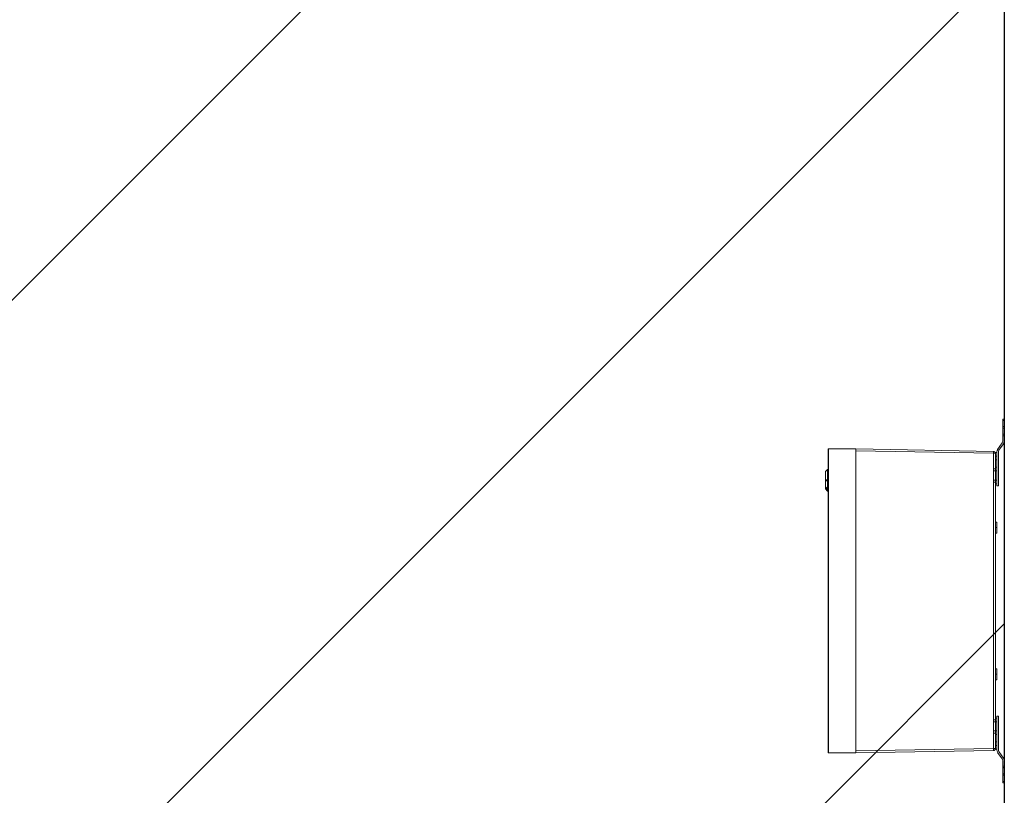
# Model space of a CAD drawing. Header units: millimetres. Extents: x -47038 to 86296, y -75637 to 48966.
# Tile 137 of 174: x -29137 to -27793, y 30345 to 31403. Entities that reach past the tile are written whole.
import ezdxf

# ---------------------------------------------------------------- set-up
doc = ezdxf.new("R2010")
doc.units = ezdxf.units.MM
doc.linetypes.add('DASHDOT', pattern=[1, 0.5, -0.25, 0, -0.25])
doc.layers.add('00 - nowa technologia myjni_Nr_pióra__95', color=7, linetype='Continuous', lineweight=20, true_color=0x7c7c7c)
doc.layers.add('420-K Ściany_Nr_pióra__95', color=7, linetype='Continuous', lineweight=20, true_color=0x7c7c7c)
doc.layers.add('AP_zakres_Oopracowania', color=7, linetype='Continuous', lineweight=5)
doc.layers.add('XREF', color=8, linetype='Continuous', lineweight=9)
doc.styles.get("Standard").update_dxf_attribs({"font": 'arial.ttf'})

# ---------------------------------------------------------------- blocks, each defined once
blk = doc.blocks.new('parter 2025.10.15')
at = {"layer": '00 - nowa technologia myjni_Nr_pióra__95', "color": 8, "linetype": 'Continuous', "lineweight": 5}
for p, q in [((1066.55, 2541.57), (1066.75, 2541.57)), ((1066.55, 2541.57), (1066.55, 2541.37)), ((1066.55, 2541.37), (1066.75, 2541.37)), ((1066.55, 2541.37), (1066.55, 2540.55)), ((1066.75, 2541.57), (1066.75, 2541.37)), ((1066.75, 2541.37), (1066.75, 2540.55)), ((1066.55, 2540.55), (1066.75, 2540.55)), ((1066.55, 2540.55), (1066.55, 2540.35)), ((1066.55, 2540.35), (1066.75, 2540.35)), ((1066.55, 2540.35), (1066.55, 2540.34)), ((1066.75, 2540.34), (1066.55, 2540.34)), ((1066.55, 2540.34), (1066.55, 2539.5)), ((1066.75, 2540.55), (1066.75, 2540.35)), ((1066.75, 2540.35), (1066.75, 2540.34)), ((1066.75, 2540.34), (1066.75, 2539.5)), ((1066.75, 2539.5), (1066.55, 2539.5)), ((1066.55, 2539.5), (1066.55, 2539.5)), ((1066.55, 2539.5), (1066.75, 2539.5)), ((1066.55, 2539.3), (1066.55, 2539.5)), ((1066.55, 2539.3), (1066.75, 2539.3)), ((1066.55, 2538.54), (1066.55, 2539.3)), ((1066.75, 2539.5), (1066.75, 2539.5)), ((1066.75, 2539.3), (1066.75, 2539.5)), ((1066.75, 2538.54), (1066.75, 2539.3)), ((1042.75, 2537.5), (1042.74, 2537.5)), ((1042.74, 2537.5), (1042.74, 2496)), ((1042.75, 2537.5), (1042.75, 2496)), ((1046.5, 2537.5), (1042.75, 2537.5)), ((1046.5, 2496), (1046.5, 2537.5)), ((1065.29, 2537.16), (1046.5, 2537.49)), ((1046.5, 2537.23), (1065.29, 2536.9)), ((1065.29, 2537.16), (1065.3, 2537.16)), ((1065.29, 2537.16), (1065.29, 2537.16)), ((1065.29, 2537.16), (1065.29, 2537.16)), ((1065.3, 2537.16), (1065.31, 2537.16)), ((1065.3, 2537.16), (1065.3, 2537.16)), ((1065.3, 2537.16), (1065.3, 2537.16)), ((1065.3, 2537.16), (1065.31, 2537.16)), ((1065.31, 2537.16), (1065.31, 2537.16)), ((1065.31, 2537.16), (1065.31, 2537.16)), ((1065.75, 2532.47), (1065.75, 2537.08)), ((1065.85, 2537.43), (1066.47, 2538.31)), ((1065.95, 2532.47), (1065.95, 2537.08)), ((1066.64, 2538.2), (1066.02, 2537.31)), ((1065.29, 2536.9), (1065.29, 2534.79)), ((1065.29, 2536.9), (1065.55, 2536.9)), ((1065.55, 2536.91), (1065.55, 2537)), ((1065.75, 2537), (1065.55, 2537)), ((1065.75, 2537), (1065.55, 2537)), ((1065.55, 2534.79), (1065.55, 2536.9)), ((1065.75, 2536), (1065.55, 2536)), ((1065.75, 2537), (1065.75, 2536.99)), ((1065.75, 2536.99), (1065.75, 2536.96)), ((1065.75, 2536.96), (1065.75, 2536.91)), ((1065.75, 2536.91), (1065.75, 2536.85)), ((1065.75, 2536.85), (1065.75, 2536.78)), ((1065.75, 2536.78), (1065.75, 2536.69)), ((1065.75, 2536.69), (1065.75, 2536.6)), ((1065.75, 2536.6), (1065.75, 2536.5)), ((1065.75, 2536.5), (1065.75, 2536.4)), ((1065.75, 2536.4), (1065.75, 2536.31)), ((1065.75, 2536.31), (1065.75, 2536.22)), ((1065.75, 2536.22), (1065.75, 2536.15)), ((1065.75, 2536.15), (1065.75, 2536.08)), ((1065.75, 2536.08), (1065.75, 2536.04)), ((1065.75, 2536.04), (1065.75, 2536.01)), ((1065.75, 2536.01), (1065.75, 2536)), ((1042.65, 2534.7), (1042.35, 2534.4)), ((1042.35, 2532.32), (1042.35, 2534.4)), ((1042.35, 2534.4), (1042.35, 2532.32)), ((1042.65, 2534.7), (1042.65, 2532.05)), ((1042.65, 2534.7), (1042.74, 2534.7)), ((1042.65, 2534.7), (1042.65, 2532.05)), ((1065.55, 2534.79), (1065.29, 2534.79)), ((1065.3, 2534.68), (1065.29, 2534.72)), ((1065.3, 2534.65), (1065.3, 2534.68)), ((1065.3, 2534.61), (1065.3, 2534.65)), ((1065.31, 2534.57), (1065.3, 2534.61)), ((1065.31, 2534.5), (1065.31, 2533.25)), ((1065.31, 2534.5), (1065.55, 2534.5)), ((1065.75, 2535), (1065.55, 2535)), ((1065.75, 2535), (1065.55, 2535)), ((1065.55, 2534.5), (1065.55, 2534.79)), ((1065.55, 2534.5), (1065.75, 2534.5)), ((1065.55, 2533.25), (1065.55, 2534.5)), ((1065.75, 2535), (1065.75, 2534.99)), ((1065.75, 2534.99), (1065.75, 2534.96)), ((1065.75, 2534.96), (1065.75, 2534.91)), ((1065.75, 2534.91), (1065.75, 2534.85)), ((1065.75, 2534.85), (1065.75, 2534.78)), ((1065.75, 2534.78), (1065.75, 2534.69)), ((1065.75, 2534.69), (1065.75, 2534.6)), ((1065.75, 2534.6), (1065.75, 2534.5)), ((1065.75, 2533.25), (1065.75, 2534.5)), ((1042.35, 2532.2), (1042.35, 2534.28)), ((1042.35, 2534.28), (1042.35, 2532.2)), ((1042.35, 2532.22), (1042.35, 2534.24)), ((1042.35, 2534.13), (1042.35, 2532.56)), ((1042.35, 2534.07), (1042.35, 2532.04)), ((1042.35, 2532.46), (1042.35, 2534.04)), ((1042.35, 2533.98), (1042.35, 2532.44)), ((1042.35, 2532.31), (1042.35, 2533.84)), ((1065.29, 2533.03), (1065.3, 2533.07)), ((1065.3, 2533.14), (1065.31, 2533.18)), ((1065.3, 2533.1), (1065.3, 2533.14)), ((1065.3, 2533.07), (1065.3, 2533.1)), ((1065.55, 2533.25), (1065.31, 2533.25)), ((1065.55, 2532.95), (1065.55, 2533.25)), ((1065.75, 2533.25), (1065.55, 2533.25)), ((1065.75, 2533.25), (1065.75, 2533.15)), ((1065.75, 2533.15), (1065.75, 2533.06)), ((1065.75, 2533.06), (1065.75, 2532.97)), ((1042.65, 2532.05), (1042.35, 2532.32)), ((1042.35, 2532.32), (1042.65, 2532.05)), ((1042.35, 2532.04), (1042.35, 2532.24)), ((1042.65, 2531.9), (1042.35, 2532.2)), ((1042.65, 2531.74), (1042.35, 2532.04)), ((1042.65, 2532.05), (1042.74, 2532.05)), ((1042.65, 2532.05), (1042.65, 2531.9)), ((1042.74, 2532.05), (1042.65, 2532.05)), ((1042.65, 2532.05), (1042.65, 2531.9)), ((1042.65, 2531.9), (1042.74, 2531.9)), ((1042.65, 2531.9), (1042.65, 2531.74)), ((1042.65, 2531.9), (1042.65, 2531.74)), ((1042.65, 2531.74), (1042.74, 2531.74)), ((1065.29, 2532.95), (1065.29, 2500.54)), ((1065.29, 2532.95), (1065.55, 2532.95)), ((1065.55, 2500.54), (1065.55, 2532.95)), ((1065.75, 2532.75), (1065.55, 2532.75)), ((1065.75, 2532.97), (1065.75, 2532.9)), ((1065.75, 2532.9), (1065.75, 2532.83)), ((1065.75, 2532.83), (1065.75, 2532.79)), ((1065.75, 2532.79), (1065.75, 2532.76)), ((1065.75, 2532.76), (1065.75, 2532.75)), ((1065.75, 2532.47), (1065.95, 2532.47)), ((1065.75, 2527.5), (1065.55, 2527.5)), ((1065.75, 2527.5), (1065.55, 2527.5)), ((1065.75, 2527.5), (1065.75, 2527.48)), ((1065.75, 2527.48), (1065.75, 2527.44)), ((1065.75, 2527.44), (1065.75, 2527.37)), ((1065.75, 2527.37), (1065.75, 2527.28)), ((1065.75, 2527.28), (1065.75, 2527.17)), ((1065.75, 2527.17), (1065.75, 2527.04)), ((1065.75, 2527.04), (1065.75, 2526.9)), ((1065.75, 2526.9), (1065.75, 2526.75)), ((1065.75, 2526.75), (1065.75, 2526.6)), ((1065.75, 2526.6), (1065.75, 2526.46)), ((1065.75, 2526.46), (1065.75, 2526.33)), ((1065.75, 2526.33), (1065.75, 2526.22)), ((1065.75, 2526), (1065.55, 2526)), ((1065.75, 2526.22), (1065.75, 2526.13)), ((1065.75, 2526.13), (1065.75, 2526.06)), ((1065.75, 2526.06), (1065.75, 2526.01)), ((1065.75, 2526.01), (1065.75, 2526)), ((1065.75, 2507.5), (1065.55, 2507.5)), ((1065.75, 2507.5), (1065.55, 2507.5)), ((1065.75, 2507.5), (1065.75, 2507.48)), ((1065.75, 2507.48), (1065.75, 2507.44)), ((1065.75, 2507.44), (1065.75, 2507.37)), ((1065.75, 2507.37), (1065.75, 2507.28)), ((1065.75, 2507.28), (1065.75, 2507.17)), ((1065.75, 2507.17), (1065.75, 2507.04)), ((1065.75, 2507.04), (1065.75, 2506.9)), ((1065.75, 2506.9), (1065.75, 2506.75)), ((1065.75, 2506.75), (1065.75, 2506.6)), ((1065.75, 2506.6), (1065.75, 2506.46)), ((1065.75, 2506.46), (1065.75, 2506.33)), ((1065.75, 2506.33), (1065.75, 2506.22)), ((1065.75, 2506.22), (1065.75, 2506.13)), ((1065.75, 2506), (1065.55, 2506)), ((1065.75, 2506.13), (1065.75, 2506.06)), ((1065.75, 2506.06), (1065.75, 2506.01)), ((1065.75, 2506.01), (1065.75, 2506)), ((1065.75, 2501.02), (1065.95, 2501.02)), ((1065.75, 2496.41), (1065.75, 2501.02)), ((1065.95, 2496.41), (1065.95, 2501.02)), ((1065.55, 2500.54), (1065.29, 2500.54)), ((1065.3, 2500.43), (1065.29, 2500.47)), ((1065.3, 2500.4), (1065.3, 2500.43)), ((1065.3, 2500.36), (1065.3, 2500.4)), ((1065.31, 2500.32), (1065.3, 2500.36)), ((1065.31, 2500.25), (1065.31, 2499)), ((1065.31, 2500.25), (1065.55, 2500.25)), ((1065.75, 2500.75), (1065.55, 2500.75)), ((1065.75, 2500.75), (1065.55, 2500.75)), ((1065.55, 2500.25), (1065.55, 2500.54)), ((1065.55, 2500.25), (1065.75, 2500.25)), ((1065.55, 2499), (1065.55, 2500.25)), ((1065.75, 2500.75), (1065.75, 2500.74)), ((1065.75, 2500.74), (1065.75, 2500.71)), ((1065.75, 2500.71), (1065.75, 2500.66)), ((1065.75, 2500.66), (1065.75, 2500.6)), ((1065.75, 2500.6), (1065.75, 2500.53)), ((1065.75, 2500.53), (1065.75, 2500.44)), ((1065.75, 2500.44), (1065.75, 2500.35)), ((1065.75, 2500.35), (1065.75, 2500.25)), ((1065.75, 2500.25), (1065.75, 2499)), ((1065.29, 2498.78), (1065.3, 2498.82)), ((1065.29, 2498.7), (1065.29, 2496.59)), ((1065.29, 2498.7), (1065.55, 2498.7)), ((1065.3, 2498.89), (1065.31, 2498.93)), ((1065.3, 2498.85), (1065.3, 2498.89)), ((1065.3, 2498.82), (1065.3, 2498.85)), ((1065.55, 2499), (1065.31, 2499)), ((1065.55, 2498.7), (1065.55, 2499)), ((1065.75, 2499), (1065.55, 2499)), ((1065.55, 2496.59), (1065.55, 2498.7)), ((1065.75, 2498.5), (1065.55, 2498.5)), ((1065.75, 2499), (1065.75, 2498.9)), ((1065.75, 2498.9), (1065.75, 2498.81)), ((1065.75, 2498.81), (1065.75, 2498.72)), ((1065.75, 2498.72), (1065.75, 2498.65)), ((1065.75, 2498.65), (1065.75, 2498.58)), ((1065.75, 2498.58), (1065.75, 2498.54)), ((1065.75, 2498.54), (1065.75, 2498.51)), ((1065.75, 2498.51), (1065.75, 2498.5)), ((1065.75, 2497.5), (1065.55, 2497.5)), ((1065.75, 2497.5), (1065.55, 2497.5)), ((1065.75, 2497.5), (1065.75, 2497.49)), ((1065.75, 2497.49), (1065.75, 2497.46)), ((1065.75, 2497.46), (1065.75, 2497.41)), ((1065.75, 2497.41), (1065.75, 2497.35)), ((1065.75, 2497.35), (1065.75, 2497.28)), ((1065.75, 2497.28), (1065.75, 2497.19)), ((1065.75, 2497.19), (1065.75, 2497.1)), ((1065.75, 2497.1), (1065.75, 2497)), ((1065.75, 2497), (1065.75, 2496.9)), ((1065.75, 2496.9), (1065.75, 2496.81)), ((1065.75, 2496.81), (1065.75, 2496.72)), ((1042.75, 2496), (1042.74, 2496)), ((1042.75, 2496), (1046.5, 2496)), ((1065.29, 2496.59), (1046.5, 2496.27)), ((1046.5, 2496.01), (1065.29, 2496.33)), ((1065.55, 2496.59), (1065.29, 2496.59)), ((1065.3, 2496.33), (1065.29, 2496.33)), ((1065.29, 2496.33), (1065.29, 2496.33)), ((1065.31, 2496.33), (1065.3, 2496.33)), ((1065.31, 2496.33), (1065.3, 2496.33)), ((1065.3, 2496.33), (1065.3, 2496.33)), ((1065.3, 2496.33), (1065.3, 2496.33)), ((1065.31, 2496.33), (1065.31, 2496.33)), ((1065.55, 2496.5), (1065.55, 2496.59)), ((1065.75, 2496.5), (1065.55, 2496.5)), ((1065.75, 2496.72), (1065.75, 2496.65)), ((1065.75, 2496.65), (1065.75, 2496.58)), ((1065.75, 2496.58), (1065.75, 2496.54)), ((1065.75, 2496.54), (1065.75, 2496.51)), ((1065.75, 2496.51), (1065.75, 2496.5)), ((1065.85, 2496.07), (1066.47, 2495.18)), ((1066.64, 2495.3), (1066.02, 2496.18)), ((1066.55, 2494.2), (1066.55, 2494.96)), ((1066.55, 2494.2), (1066.75, 2494.2)), ((1066.55, 2494), (1066.55, 2494.2)), ((1066.75, 2494.2), (1066.75, 2494.96)), ((1066.75, 2494), (1066.75, 2494.2)), ((1066.55, 2494), (1066.75, 2494)), ((1066.55, 2494), (1066.55, 2493.99)), ((1066.75, 2493.99), (1066.55, 2493.99)), ((1066.55, 2493.15), (1066.55, 2493.99)), ((1066.75, 2493.15), (1066.55, 2493.15)), ((1066.55, 2493.15), (1066.55, 2493.15)), ((1066.55, 2493.15), (1066.75, 2493.15)), ((1066.55, 2493.15), (1066.55, 2492.95)), ((1066.55, 2492.95), (1066.75, 2492.95)), ((1066.55, 2492.95), (1066.55, 2492.12)), ((1066.75, 2494), (1066.75, 2493.99)), ((1066.75, 2493.15), (1066.75, 2493.99)), ((1066.75, 2493.15), (1066.75, 2493.15)), ((1066.75, 2493.15), (1066.75, 2492.95)), ((1066.75, 2492.95), (1066.75, 2492.12)), ((1066.55, 2492.12), (1066.75, 2492.12)), ((1066.55, 2491.92), (1066.55, 2492.12)), ((1066.55, 2491.92), (1066.75, 2491.92)), ((1066.75, 2491.92), (1066.75, 2492.12))]:
    blk.add_line(p, q, dxfattribs=at)
at = {"layer": '00 - nowa technologia myjni_Nr_pióra__95', "color": 8, "linetype": 'DASHDOT', "lineweight": 5}
for p, q in [((1066.77, 2540.34), (1066.53, 2540.34)), ((1066.77, 2539.5), (1066.53, 2539.5)), ((1065.77, 2536.5), (1065.53, 2536.5)), ((1065.77, 2534.5), (1065.53, 2534.5)), ((1042.31, 2533.3), (1042.78, 2533.3)), ((1042.32, 2533.14), (1042.68, 2533.14)), ((1065.77, 2533.25), (1065.53, 2533.25)), ((1065.77, 2526.75), (1065.53, 2526.75)), ((1065.77, 2506.75), (1065.53, 2506.75)), ((1065.77, 2500.25), (1065.53, 2500.25)), ((1065.77, 2499), (1065.53, 2499)), ((1065.77, 2497), (1065.53, 2497)), ((1066.77, 2493.99), (1066.53, 2493.99)), ((1066.77, 2493.15), (1066.53, 2493.15))]:
    blk.add_line(p, q, dxfattribs=at)
at = {"layer": '00 - nowa technologia myjni_Nr_pióra__95', "color": 8, "linetype": 'Continuous', "lineweight": 5}
for centre, radius, start, end in [((1066.15, 2538.54), 0.4, 325, 0), ((1066.15, 2538.54), 0.6, 325, 0), ((1065.29, 2536.9), 0.26, 0, 89), ((1065.3, 2536.9), 0.26, 21.7145, 89), ((1065.3, 2536.9), 0.26, 21.7145, 89), ((1066.35, 2537.08), 0.6, 145, 180), ((1066.35, 2537.08), 0.4, 145, 180), ((1066.3, 2534.8), 1.01, 180.2895, 184.4763), ((1064.19, 2534.5), 1.12, 0.1172, 3.899), ((1066.3, 2532.95), 1.01, 175.5257, 179.7108), ((1064.19, 2533.25), 1.12, 356.0997, 359.8827), ((1066.3, 2500.55), 1.01, 180.2895, 184.4763), ((1064.19, 2500.25), 1.12, 0.1172, 3.899), ((1066.3, 2498.7), 1.01, 175.5257, 179.7108), ((1064.19, 2499), 1.12, 356.0997, 359.8827), ((1065.29, 2496.59), 0.26, 271, 0), ((1065.3, 2496.6), 0.26, 271, 338.2855), ((1066.35, 2496.41), 0.6, 180, 215), ((1066.35, 2496.41), 0.4, 180, 215), ((1066.15, 2494.96), 0.4, 0, 35), ((1066.15, 2494.96), 0.6, 0, 35)]:
    blk.add_arc(centre, radius, start, end, dxfattribs=at)
for centre, major_axis, start_param, end_param in [((1065.29, 2536.9), (0.005, 0.26), 4.712694, 6.283185), ((1065.29, 2496.59), (-0.005, 0.26), 3.141593, 4.712084)]:
    blk.add_ellipse(centre, major_axis=major_axis, ratio=0.01745, start_param=start_param, end_param=end_param, dxfattribs=at)
at = {"layer": '420-K Ściany_Nr_pióra__95', "color": 8, "linetype": 'Continuous', "lineweight": 5, "flags": 128}
blk.add_lwpolyline([(1066.75, 2714.77), (1066.75, 2309.77)], dxfattribs=at)

msp = doc.modelspace()

# ---------------------------------------------------------------- block references
at = {"layer": 'XREF', "xscale": 10, "yscale": 10, "zscale": 10}
msp.add_blockref('parter 2025.10.15', (-38460.6, 5442.3), dxfattribs=at)

# ---------------------------------------------------------------- next in the draw order: hatches: boundary and pattern name
at = {"layer": 'AP_zakres_Oopracowania'}
h = msp.add_hatch(dxfattribs=at)
h.set_pattern_fill('ANSI31', color=256, scale=200, style=0)
h.paths.add_polyline_path([(-27793.2, 32584.8), (-31913.2, 32584.8), (-31913.2, 28539.9), (-27793.2, 28539.9)])
h.paths.add_polyline_path([(-31094.5, 29743.2), (-28160.7, 29743.2), (-28160.7, 30409.1), (-31094.5, 30409.1)], flags=24)

# ---------------------------------------------------------------- next in the draw order: linework, layer by layer
msp.add_lwpolyline([(-31913.2, 32584.8), (-27793.2, 32584.8), (-27793.2, 28539.9), (-31913.2, 28539.9)], close=True)

# ---------------------------------------------------------------- next in the draw order: texts
at = {"layer": 'AP_zakres_Oopracowania', "insert": (-29627.6, 30076.1), "char_height": 150, "width": 2858.975, "attachment_point": 5, "bg_fill": 19, "box_fill_scale": 1, "bg_fill_color": 256, "bg_fill_true_color": 13158600, "bg_fill_transparency": 0}
msp.add_mtext('Poza zakresem opracowania.\\PWentylacja bytowa istniejąca', dxfattribs=at)

doc.saveas('drawing.dxf')
